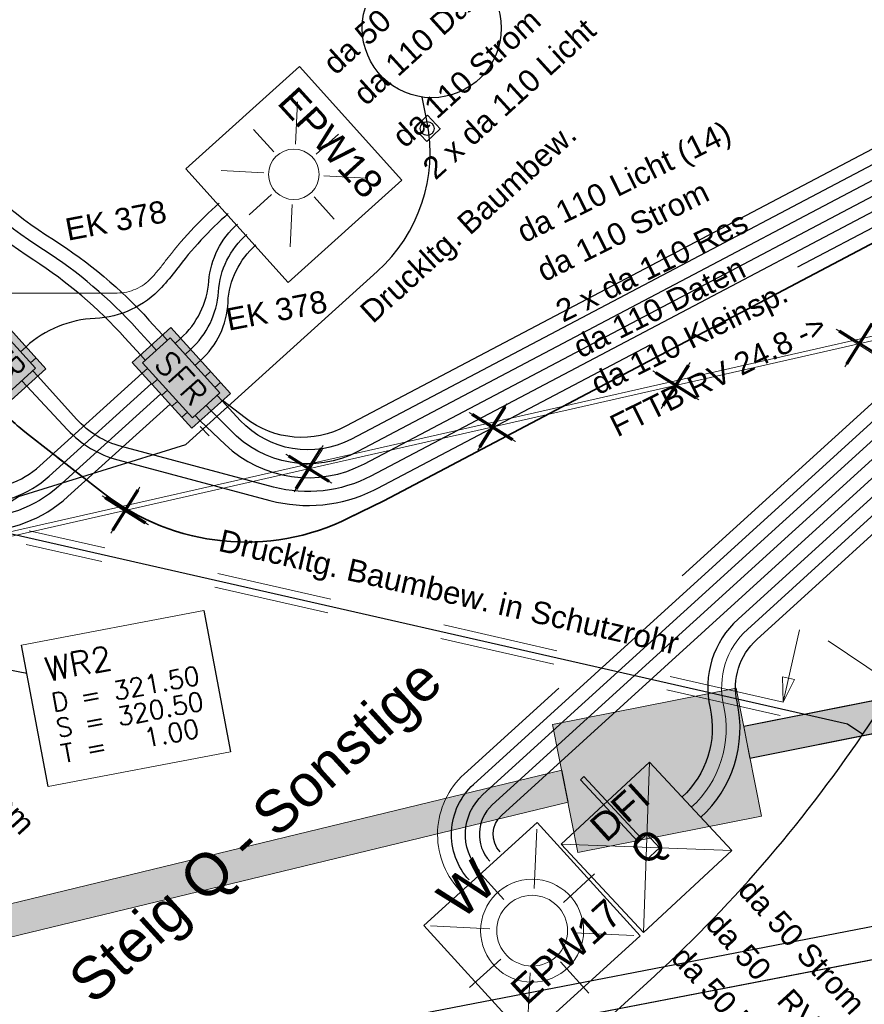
# Model space of a CAD drawing. Header units: metres. Extents: x -502 to 161, y -108 to 174.
# Tile 30 of 256: x -257 to -248, y -48 to -38. Entities that reach past the tile are written whole.
import ezdxf

# ---------------------------------------------------------------- set-up
doc = ezdxf.new("R2010")
doc.units = ezdxf.units.M
doc.header["$LTSCALE"] = 0.1
for name, pattern in [('1', [70, 50, -20]), ('123', [25.001, 12.501, -12.5]), ('2-1', [0.17, 0.06, -0.025, 0.06, -0.025]), ('237', [93, 75, -18])]:
    doc.linetypes.add(name, pattern=pattern)
for name, color, linetype in [('BRI31-005.05-5p02-Koordinierung Lageplan 4. BA ZOB West 2022-06-15', 7, 'Continuous'), ('BRI31-005.06-5f07-Koordinierung Lageplan 4. BA ZOB Fernbusbahnh', 7, 'Continuous'), ('BRI31-005.07-5f08-Koordinierung Lageplan 4. BA Radstation - Seeterrasse 2023-05-31', 7, 'Continuous'), ('BRI32-005.03-5f06-Koordinierung Schemaplan 4 BA ZOB Teilbereich 2 Ost - Bahnhofsallee 2023-01-21', 7, 'Continuous')]:
    doc.layers.add(name, color=color, linetype=linetype)
doc.styles.add('Arial', font='arial.ttf')
doc.styles.add('Txt', font='txt_____.ttf')

# ---------------------------------------------------------------- blocks, each defined once
blk = doc.blocks.new('WP_LP-1020')
at = {"color": 7, "linetype": 'Continuous', "lineweight": 20, "transparency": 33554687}
for p, q in [((-0.8253, 0.8253), (0.8253, 0.8253)), ((-0.8253, -0.8253), (-0.8253, 0.8253)), ((0.8253, -0.8253), (0.8253, 0.8253)), ((-0.8253, -0.8253), (0.8253, -0.8253))]:
    blk.add_line(p, q, dxfattribs=at)
at = {"color": 1, "linetype": 'Continuous', "lineweight": 9, "true_color": 0xff0000, "transparency": 33554687}
for p, q in [((0, 0.649924), (0, 0.324962)), ((-0.554739, 0.55475), (-0.229777, 0.229788)), ((0.229777, 0.229788), (0.554739, 0.55475)), ((-0.324962, 0), (-0.649924, 0)), ((0.324962, 0), (0.649924, 0)), ((-0.229777, -0.229777), (-0.554739, -0.554739)), ((0.229777, -0.229777), (0.554739, -0.554739)), ((0, -0.324962), (0, -0.649924))]:
    blk.add_line(p, q, dxfattribs=at)
at = {"color": 7, "linetype": 'Continuous', "lineweight": 20, "transparency": 33554687}
blk.add_circle((0, 0), 0.272749, dxfattribs=at)
blk = doc.blocks.new('WP_LP_1010')
at = {"color": 1, "linetype": 'Continuous', "lineweight": 9, "true_color": 0xff0000, "transparency": 33554687}
for p, q in [((0, 0.909893), (0, 0.454947)), ((-0.776636, 0.776649), (-0.321689, 0.321703)), ((0.321689, 0.321703), (0.776636, 0.776649)), ((-0.454947, 0), (-0.909893, 0)), ((0.454947, 0), (0.909893, 0)), ((-0.321689, -0.321689), (-0.776636, -0.776636)), ((0.321689, -0.321689), (0.776636, -0.776636)), ((0, -0.454947), (0, -0.909893))]:
    blk.add_line(p, q, dxfattribs=at)
at = {"color": 7, "linetype": 'Continuous', "lineweight": 20, "transparency": 33554687}
for p, q in [((0.8253, 0.8253), (-0.8253, 0.8253)), ((-0.8253, 0.8253), (-0.8253, -0.8253)), ((0.8253, 0.8253), (0.8253, -0.8253)), ((0.8253, -0.8253), (-0.8253, -0.8253))]:
    blk.add_line(p, q, dxfattribs=at)
for radius in [0.555163, 0.38185]:
    blk.add_circle((0, 0), radius, dxfattribs=at)
at = {"color": 1, "true_color": 0xff0000, "transparency": 33554687, "insert": (-0.503602, 1.019889), "char_height": 0.43, "attachment_point": 1, "line_spacing_factor": 0.25, "style": 'Arial'}
blk.add_mtext('W', dxfattribs=at)
blk = doc.blocks.new('DFI-ANZEIGER')
at = {"color": 7, "linetype": 'Continuous', "lineweight": 20, "transparency": 33554687}
for p, q in [((-0.760014, 0.517086), (0.517087, 0.760013)), ((0.517087, 0.760013), (0.760014, -0.517087)), ((-0.517087, -0.760014), (-0.760014, 0.517086)), ((0.760014, -0.517087), (-0.517087, -0.760014))]:
    blk.add_line(p, q, dxfattribs=at)
at = {"color": 250, "linetype": 'Continuous', "lineweight": 9, "true_color": 0x333333, "transparency": 33554687}
for p, q in [((-0.517087, -0.760014), (0.517087, 0.760013)), ((0.760014, -0.517087), (-0.760014, 0.517086))]:
    blk.add_line(p, q, dxfattribs=at)
at = {"color": 251, "linetype": 'Continuous', "lineweight": 9, "true_color": 0x5b5b5b, "transparency": 33554687, "flags": 128}
for points in [[(-0.079552, -0.116926), (-0.116925, 0.079551), (-0.116925, 0.079551), (0.079552, 0.116925), (0.079552, 0.116925), (0.116925, -0.079552), (0.116925, -0.079552), (-0.079552, -0.116926)], [(-0.079552, -0.116926), (-0.116925, 0.079551), (0.079552, 0.116925), (0.116925, -0.079552), (-0.079552, -0.116926)], [(0.166045, -1.006705), (-0.004004, -0.112735), (0.045115, -0.103391), (0.215164, -0.997362), (0.166045, -1.006705)], [(0.000908, -0.1118), (-0.000961, -0.101976), (-0.000961, -0.101976), (0.038334, -0.094502), (0.038334, -0.094502), (0.040203, -0.104326), (0.040203, -0.104326), (0.000908, -0.1118)], [(0.000908, -0.1118), (-0.000961, -0.101976), (0.038334, -0.094502), (0.040203, -0.104326), (0.000908, -0.1118)]]:
    blk.add_lwpolyline(points, dxfattribs=at)
at = {"color": 254, "linetype": 'Continuous', "lineweight": 9, "true_color": 0xd6d6d6, "transparency": 33554687, "flags": 128}
blk.add_lwpolyline([(0.166045, -1.006705), (-0.004004, -0.112735), (-0.004004, -0.112735), (0.045115, -0.103391), (0.045115, -0.103391), (0.215164, -0.997362), (0.215164, -0.997362), (0.166045, -1.006705)], dxfattribs=at)
blk = doc.blocks.new('1016')
at = {"color": 7, "linetype": 'Continuous', "lineweight": 9, "transparency": 33554687}
for p, q in [((0.703072, 0.277444), (1.257444, -0.276928)), ((1.257444, 0.277444), (0.703072, -0.276928))]:
    blk.add_line(p, q, dxfattribs=at)
at = {"color": 2, "linetype": 'Continuous', "lineweight": 20, "true_color": 0xffff00, "transparency": 33554687}
for p, q in [((1.212401, 0.25319), (0.727326, -0.231885)), ((0.727326, 0.232401), (1.212401, -0.252674)), ((0.748114, 0.25319), (1.23319, -0.231885)), ((1.23319, 0.232401), (0.748114, -0.252674))]:
    blk.add_line(p, q, dxfattribs=at)
blk = doc.blocks.new('ALG_00093')
at = {"color": 1, "linetype": 'Continuous', "lineweight": 9, "true_color": 0xff0000, "transparency": 33554687, "flags": 128}
blk.add_lwpolyline([(0, 0), (0.3773, 0.09625), (0.3773, -0.09625), (0, 0)], dxfattribs=at)

msp = doc.modelspace()

# ---------------------------------------------------------------- hatches: boundary and pattern name
at = {"layer": 'BRI31-005.06-5f07-Koordinierung Lageplan 4. BA ZOB Fernbusbahnh', "linetype": 'Continuous', "lineweight": 0, "true_color": 0xff7f7f, "transparency": 33554687}
msp.add_hatch(color=11, dxfattribs=at).paths.add_polyline_path([(-257.779, -40.894), (-258.194, -41.27), (-257.98, -41.507), (-257.55, -41.982), (-257.135, -41.606)])

# ---------------------------------------------------------------- linework, layer by layer
at = {"layer": 'BRI31-005.05-5p02-Koordinierung Lageplan 4. BA ZOB West 2022-06-15', "color": 250, "linetype": 'Continuous', "lineweight": 25, "true_color": 0x333333, "transparency": 33554687}
for p, q in [((-249.612, -45.464), (-208.734, -37.315)), ((-249.545, -45.807), (-208.665, -37.658)), ((-259.661, -49.83), (-208.862, -40.026)), ((-259.595, -50.174), (-208.796, -40.37))]:
    msp.add_line(p, q, dxfattribs=at)
at = {"layer": 'BRI31-005.05-5p02-Koordinierung Lageplan 4. BA ZOB West 2022-06-15', "color": 1, "linetype": 'Continuous', "lineweight": 35, "true_color": 0xff0000, "transparency": 33554687, "flags": 128}
msp.add_lwpolyline([(-266.135, -28.285), (-261.348, -36.11, 0.028211), (-259.411, -38.907, -0.124654), (-258.918, -40.031), (-258.918, -40.031, 0.143394), (-258.306, -41.295), (-258.306, -41.295), (-257.661, -42.007, 0.04347), (-257.343, -42.302), (-256.513, -42.949), (-256.513, -42.949, 0.287939), (-253.868, -43.216), (-253.868, -43.216), (-253.492, -43.03), (-246.059, -39.112), (-246.059, -39.112, -0.348158), (-243.007, -39.683), (-243.007, -39.683, 0.179632), (-241.479, -40.517), (-236.836, -41.191)], format="xyb", dxfattribs=at)
at = {"layer": 'BRI31-005.05-5p02-Koordinierung Lageplan 4. BA ZOB West 2022-06-15', "color": 190, "linetype": 'Continuous', "lineweight": 18, "true_color": 0x7f00ff, "transparency": 33554687, "flags": 128}
for points in [[(-221.557, -35.281), (-222.121, -34.956), (-222.749, -35.366), (-225.356, -35.912), (-237.75, -38.791), (-247.387, -41.063), (-259.266, -43.76), (-259.963, -44.185)], [(-259.963, -44.185), (-259.266, -43.76), (-247.387, -41.063), (-237.75, -38.791), (-225.356, -35.912), (-222.749, -35.366), (-222.121, -34.956), (-221.557, -35.281)]]:
    msp.add_lwpolyline(points, dxfattribs=at)
at = {"layer": 'BRI31-005.05-5p02-Koordinierung Lageplan 4. BA ZOB West 2022-06-15', "color": 255, "linetype": 'Continuous', "lineweight": 13, "transparency": 33554687, "flags": 128}
msp.add_lwpolyline([(-221.582, -35.324), (-222.119, -35.015), (-222.73, -35.413), (-225.345, -35.961), (-237.739, -38.84), (-247.376, -41.112), (-259.247, -43.807), (-259.937, -44.228)], dxfattribs=at)
at = {"layer": 'BRI31-005.06-5f07-Koordinierung Lageplan 4. BA ZOB Fernbusbahnh', "color": 250, "linetype": 'Continuous', "lineweight": 20, "true_color": 0x333333, "transparency": 33554687}
for p, q in [((-249.612, -45.464), (-208.734, -37.315)), ((-249.545, -45.807), (-208.665, -37.658)), ((-289.082, -55.392), (-251.506, -46.281))]:
    msp.add_line(p, q, dxfattribs=at)
at = {"layer": 'BRI31-005.06-5f07-Koordinierung Lageplan 4. BA ZOB Fernbusbahnh', "color": 7, "linetype": 'Continuous', "lineweight": 20, "transparency": 33554687}
for p, q in [((-255.826, -41.301), (-255.879, -41.241)), ((-255.742, -41.333), (-255.683, -41.28)), ((-257.409, -41.423), (-257.35, -41.369)), ((-255.998, -41.349), (-255.944, -41.408)), ((-255.635, -41.452), (-255.576, -41.398)), ((-257.302, -41.541), (-257.242, -41.488)), ((-256.063, -41.516), (-256.117, -41.456)), ((-255.528, -41.571), (-255.468, -41.517)), ((-257.224, -41.687), (-257.278, -41.627)), ((-256.098, -41.655), (-256.039, -41.602)), ((-255.42, -41.689), (-255.361, -41.635)), ((-257.342, -41.794), (-257.396, -41.735)), ((-255.991, -41.774), (-255.932, -41.72)), ((-255.884, -41.893), (-255.824, -41.839)), ((-255.313, -41.808), (-255.254, -41.754)), ((-255.776, -42.011), (-255.717, -41.958)), ((-255.235, -41.953), (-255.289, -41.894)), ((-255.354, -42.061), (-255.408, -42.001)), ((-255.669, -42.13), (-255.61, -42.076)), ((-255.473, -42.168), (-255.526, -42.109))]:
    msp.add_line(p, q, dxfattribs=at)
at = {"layer": 'BRI31-005.06-5f07-Koordinierung Lageplan 4. BA ZOB Fernbusbahnh', "color": 3, "linetype": '1', "lineweight": 30, "true_color": 0x00ff00, "transparency": 33554687}
msp.add_line((-255.376, -42.33), (-255.471, -42.228), dxfattribs=at)
at = {"layer": 'BRI31-005.06-5f07-Koordinierung Lageplan 4. BA ZOB Fernbusbahnh', "color": 1, "linetype": 'Continuous', "lineweight": 13, "true_color": 0xff0000, "transparency": 33554687}
for p, q in [((-249.187, -45.202), (-249.01, -44.422)), ((-248.039, -44.99), (-248.702, -44.541))]:
    msp.add_line(p, q, dxfattribs=at)
at = {"layer": 'BRI31-005.06-5f07-Koordinierung Lageplan 4. BA ZOB Fernbusbahnh', "color": 1, "linetype": 'Continuous', "lineweight": 25, "true_color": 0xff0000, "transparency": 33554687}
msp.add_line((-258.456, -44.678), (-257.342, -44.892), dxfattribs=at)
at = {"layer": 'BRI31-005.06-5f07-Koordinierung Lageplan 4. BA ZOB Fernbusbahnh', "color": 7, "linetype": 'Continuous', "lineweight": 9, "transparency": 33554687}
for p, q in [((-249.545, -45.807), (-249.612, -45.464)), ((-251.506, -46.281), (-251.574, -45.937))]:
    msp.add_line(p, q, dxfattribs=at)
at = {"layer": 'BRI31-005.06-5f07-Koordinierung Lageplan 4. BA ZOB Fernbusbahnh', "color": 7, "linetype": 'Continuous', "lineweight": 30, "transparency": 33554687, "flags": 128}
for points in [[(-255.998, -41.349), (-256.154, -41.177, 0.066232), (-257.16, -40.324), (-257.16, -40.324, -0.076576), (-258.336, -39.286), (-258.336, -39.286), (-258.336, -39.286, -0.036337), (-260.836, -35.797), (-260.836, -35.797), (-265.841, -27.617)], [(-256.117, -41.456), (-256.284, -41.271, 0.064798), (-257.267, -40.434, -0.07514), (-258.451, -39.382, -0.036337), (-260.964, -35.875), (-265.969, -27.695)], [(-241.415, -38.881), (-241.584, -38.696), (-241.584, -38.696, 0.12844), (-242.071, -38.379), (-242.071, -38.379), (-243.864, -37.782), (-243.864, -37.782, 0.204419), (-244.998, -37.875), (-244.998, -37.875), (-253.772, -42.499), (-253.772, -42.499, -0.338611), (-255.15, -42.265), (-255.15, -42.265), (-255.354, -42.061)], [(-255.473, -42.168), (-255.204, -42.423, 0.321877), (-253.702, -42.632), (-244.928, -38.008), (-244.928, -38.008, -0.204419), (-243.912, -37.924), (-243.912, -37.924), (-242.118, -38.522), (-242.118, -38.522, -0.12844), (-241.695, -38.797), (-241.695, -38.797), (-241.526, -38.982)], [(-243.472, -38.384), (-243.472, -38.384, 0.341834), (-244.859, -38.14), (-244.859, -38.14), (-253.632, -42.764, -0.188657), (-254.682, -42.882), (-256.321, -42.445, -0.144437), (-256.804, -42.15), (-257.224, -41.687)], [(-252.572, -47.122, -0.414214), (-252.524, -46.09), (-245.985, -40.139), (-245.985, -40.139, -0.173023), (-245.019, -39.736), (-245.019, -39.736), (-245.019, -39.736, 0.138017), (-244.007, -39.392), (-244.007, -39.392), (-244.007, -39.392, 0.03419), (-243.5, -38.991), (-243.5, -38.991)], [(-243.399, -39.102), (-243.399, -39.102, -0.06942), (-244.513, -39.863), (-244.513, -39.863, 0.069428), (-245.626, -40.624), (-249.673, -44.307, 0.26993), (-249.975, -45.267, -0.26993), (-250.278, -46.227)], [(-255.169, -39.932), (-255.169, -39.932, 0.051167), (-255.728, -40.537), (-255.728, -40.537), (-255.728, -40.537, -0.024797), (-255.889, -40.729), (-255.889, -40.729, -0.198059), (-256.606, -41.063), (-256.606, -41.063, 0.174447), (-257.35, -41.369), (-257.35, -41.369)]]:
    msp.add_lwpolyline(points, format="xyb", dxfattribs=at)
at = {"layer": 'BRI31-005.06-5f07-Koordinierung Lageplan 4. BA ZOB Fernbusbahnh', "color": 3, "linetype": 'Continuous', "lineweight": 30, "true_color": 0x00ff00, "transparency": 33554687, "flags": 128}
for points in [[(-265.713, -27.539), (-260.708, -35.718), (-260.708, -35.718, 0.036337), (-258.22, -39.19), (-258.22, -39.19), (-258.22, -39.19, 0.078025), (-257.055, -40.213), (-257.055, -40.213), (-257.055, -40.213, -0.067678), (-256.024, -41.081), (-256.024, -41.081), (-255.879, -41.241)], [(-241.305, -38.78), (-241.473, -38.595, 0.12844), (-242.023, -38.237), (-243.817, -37.64, 0.204419), (-245.068, -37.742), (-253.842, -42.366, -0.338611), (-255.04, -42.163), (-255.235, -41.953)], [(-252.461, -47.021, -0.414213), (-252.423, -46.201), (-245.884, -40.25, -0.382835), (-244.147, -40.238), (-244.147, -40.238, 0.36117), (-242.87, -40.277), (-242.87, -40.277), (-241.497, -39.207)], [(-250.076, -46.448), (-250.076, -46.448, 0.26993), (-249.683, -45.201), (-249.683, -45.201, -0.26993), (-249.471, -44.529), (-245.425, -40.846), (-245.425, -40.846, -0.331842), (-244.235, -40.73), (-244.235, -40.73), (-244.235, -40.73, 0.310845), (-242.593, -40.632), (-242.593, -40.632), (-241.276, -39.606), (-241.276, -39.606, 0.019034), (-241.196, -39.538), (-241.196, -39.538)], [(-255.683, -41.28), (-255.683, -41.28, 0.191037), (-255.378, -40.66), (-255.378, -40.66, -0.194697), (-255.07, -40.045)]]:
    msp.add_lwpolyline(points, format="xyb", dxfattribs=at)
at = {"layer": 'BRI31-005.06-5f07-Koordinierung Lageplan 4. BA ZOB Fernbusbahnh', "color": 1, "linetype": 'Continuous', "lineweight": 30, "true_color": 0xff0000, "transparency": 33554687, "flags": 128}
msp.add_lwpolyline([(-266.135, -28.285), (-261.348, -36.11, 0.028211), (-259.411, -38.907, -0.124654), (-258.918, -40.031), (-258.918, -40.031, 0.143394), (-258.306, -41.295), (-258.306, -41.295), (-257.661, -42.007, 0.04347), (-257.343, -42.302), (-256.513, -42.949), (-256.513, -42.949, 0.287939), (-253.868, -43.216), (-253.868, -43.216), (-253.492, -43.03), (-246.059, -39.112), (-246.059, -39.112, -0.348158), (-243.007, -39.683), (-243.007, -39.683, 0.179632), (-241.479, -40.517), (-236.836, -41.191)], format="xyb", dxfattribs=at)
at = {"layer": 'BRI31-005.06-5f07-Koordinierung Lageplan 4. BA ZOB Fernbusbahnh', "color": 190, "linetype": 'Continuous', "lineweight": 30, "true_color": 0x7f00ff, "transparency": 33554687, "flags": 128}
for points in [[(-241.305, -38.78), (-241.305, -38.78, -0.043748), (-241.606, -38.384), (-241.606, -38.384, 0.173159), (-241.976, -38.095), (-243.769, -37.497, 0.204419), (-245.138, -37.609), (-253.9, -42.227), (-253.9, -42.227, -0.297059), (-254.988, -42.137), (-254.988, -42.137), (-255.231, -41.948)], [(-241.396, -39.318), (-242.778, -40.396), (-242.778, -40.396, -0.36117), (-244.247, -40.35), (-244.247, -40.35, 0.382834), (-245.783, -40.361), (-252.322, -46.312, 0.414213), (-252.35, -46.92)], [(-252.239, -46.819, -0.414213), (-252.221, -46.423), (-245.682, -40.472, -0.382835), (-244.346, -40.463, 0.36117), (-242.686, -40.514), (-241.304, -39.437)], [(-255.576, -41.398, 0.194854), (-255.275, -40.776), (-255.275, -40.776, -0.198508), (-254.97, -40.157), (-254.97, -40.157)], [(-255.468, -41.517, 0.198619), (-255.172, -40.891), (-255.172, -40.891, -0.20229), (-254.871, -40.27), (-254.871, -40.27)]]:
    msp.add_lwpolyline(points, format="xyb", dxfattribs=at)
at = {"layer": 'BRI31-005.06-5f07-Koordinierung Lageplan 4. BA ZOB Fernbusbahnh', "color": 142, "linetype": 'Continuous', "lineweight": 30, "true_color": 0x0099cc, "transparency": 33554687, "flags": 128}
msp.add_lwpolyline([(-252.906, -50.08), (-251.671, -49.16), (-250.653, -48.233, 0.059398), (-248.327, -45.549), (-243.813, -38.881), (-243.813, -38.881, -0.336218), (-241.163, -37.983), (-241.163, -37.983), (-233.917, -40.398), (-233.808, -40.518)], format="xyb", dxfattribs=at)
at = {"layer": 'BRI31-005.06-5f07-Koordinierung Lageplan 4. BA ZOB Fernbusbahnh', "color": 3, "linetype": '237', "lineweight": 30, "true_color": 0x00ff00, "transparency": 33554687, "flags": 128}
msp.add_lwpolyline([(-257.342, -41.794), (-256.903, -42.264, 0.14042), (-256.359, -42.59), (-254.721, -43.027, 0.182174), (-253.598, -42.915), (-253.562, -42.897), (-244.789, -38.273, -0.341834), (-243.583, -38.485)], format="xyb", dxfattribs=at)
at = {"layer": 'BRI31-005.06-5f07-Koordinierung Lageplan 4. BA ZOB Fernbusbahnh', "color": 142, "linetype": 'Continuous', "lineweight": 30, "true_color": 0x0099cc, "transparency": 33554687, "flags": 128}
msp.add_lwpolyline([(-252.883, -39.017), (-253.028, -39.155), (-253.166, -39.01), (-253.021, -38.872), (-252.88, -39.02)], dxfattribs=at)
at = {"layer": 'BRI31-005.06-5f07-Koordinierung Lageplan 4. BA ZOB Fernbusbahnh', "color": 1, "linetype": '237', "lineweight": 20, "true_color": 0xff0000, "transparency": 33554687, "flags": 128}
for points in [[(-250.177, -46.338, 0.26993), (-249.829, -45.234, -0.26993), (-249.572, -44.418), (-244.657, -39.945, 0.324026), (-244.504, -39.211, 0.324269), (-245.154, -38.837)], [(-245.531, -38.906, -0.746605), (-245.232, -39.398), (-245.232, -39.398, -0.087202), (-245.65, -39.722), (-245.65, -39.722, 0.063051), (-246.086, -40.028), (-246.086, -40.028), (-246.086, -40.028), (-252.625, -45.979), (-252.625, -45.979, 0.414214), (-252.683, -47.223), (-252.683, -47.223)], [(-259.078, -39.987, 0.35867), (-258.095, -40.793), (-256.366, -40.789), (-256.366, -40.789, 0.209137), (-255.999, -40.628), (-255.999, -40.628, 0.024797), (-255.848, -40.447), (-255.848, -40.447, -0.051167), (-255.268, -39.82), (-255.268, -39.82)]]:
    msp.add_lwpolyline(points, format="xyb", dxfattribs=at)
at = {"layer": 'BRI31-005.06-5f07-Koordinierung Lageplan 4. BA ZOB Fernbusbahnh', "color": 7, "linetype": 'Continuous', "lineweight": 18, "transparency": 33554687, "flags": 128}
msp.add_lwpolyline([(-257.399, -44.587), (-255.434, -44.214), (-255.145, -45.741), (-257.11, -46.114), (-257.399, -44.587)], dxfattribs=at)
at = {"layer": 'BRI31-005.06-5f07-Koordinierung Lageplan 4. BA ZOB Fernbusbahnh', "color": 1, "linetype": 'Continuous', "lineweight": 25, "true_color": 0xff0000, "transparency": 33554687, "flags": 128}
msp.add_lwpolyline([(-257.399, -44.587), (-255.434, -44.214), (-255.145, -45.741), (-257.11, -46.114), (-257.399, -44.587)], dxfattribs=at)
at = {"layer": 'BRI31-005.06-5f07-Koordinierung Lageplan 4. BA ZOB Fernbusbahnh', "color": 250, "linetype": 'Continuous', "lineweight": 20, "true_color": 0x333333, "transparency": 33554687, "flags": 128}
msp.add_lwpolyline([(-251.399, -46.825), (-249.421, -46.434), (-249.694, -45.053), (-251.672, -45.443), (-251.399, -46.825)], dxfattribs=at)
at = {"layer": 'BRI31-005.06-5f07-Koordinierung Lageplan 4. BA ZOB Fernbusbahnh', "color": 7, "linetype": 'Continuous', "lineweight": 20, "transparency": 33554687}
for points in [[(-257.779, -40.894, 0), (-258.194, -41.27, 0), (-257.98, -41.507, 0), (-257.55, -41.982, 0), (-257.135, -41.606, 0), (-257.779, -40.894, 0)], [(-257.785, -41.007, 0), (-258.081, -41.276, 0), (-257.544, -41.869, 0), (-257.248, -41.601, 0), (-257.785, -41.007, 0)], [(-255.79, -41.161, 0), (-256.206, -41.537, 0), (-255.562, -42.249, 0), (-255.146, -41.873, 0), (-255.79, -41.161, 0)], [(-255.796, -41.274, 0), (-256.093, -41.542, 0), (-255.556, -42.136, 0), (-255.259, -41.867, 0), (-255.796, -41.274, 0)]]:
    msp.add_polyline3d(points, dxfattribs=at)
at = {"layer": 'BRI31-005.06-5f07-Koordinierung Lageplan 4. BA ZOB Fernbusbahnh', "color": 142, "linetype": 'Continuous', "lineweight": 30, "true_color": 0x0099cc, "transparency": 33554687}
for centre, radius in [((-252.975, -37.932), 0.75), ((-253.024, -39.014), 0.075)]:
    msp.add_circle(centre, radius, dxfattribs=at)
at = {"layer": 'BRI31-005.06-5f07-Koordinierung Lageplan 4. BA ZOB Fernbusbahnh', "color": 2, "linetype": 'Continuous', "true_color": 0xffff00, "transparency": 33554687}
for points in [[(-249.545, -45.807), (-249.612, -45.464), (-208.665, -37.658), (-208.734, -37.315)], [(-251.399, -46.825), (-249.421, -46.434), (-251.672, -45.443), (-249.694, -45.053)]]:
    msp.add_solid(points, dxfattribs=at)
at = {"layer": 'BRI31-005.06-5f07-Koordinierung Lageplan 4. BA ZOB Fernbusbahnh', "color": 11, "linetype": 'Continuous', "true_color": 0xff7f7f, "transparency": 33554687}
msp.add_solid([(-255.79, -41.161), (-256.206, -41.537), (-255.146, -41.873), (-255.562, -42.249)], dxfattribs=at)
at = {"layer": 'BRI31-005.07-5f08-Koordinierung Lageplan 4. BA Radstation - Seeterrasse 2023-05-31', "color": 1, "linetype": '2-1', "lineweight": 30, "true_color": 0xff0000, "transparency": 33554687, "flags": 128}
msp.add_lwpolyline([(-75.725, 29.709), (-74.206, 21.487), (-74.206, 21.487, -0.344875), (-75.748, 18.537), (-75.748, 18.537), (-78.679, 17.21), (-78.679, 17.21, -0.131652), (-80.058, 16.983), (-80.058, 16.983), (-83.275, 17.301), (-83.275, 17.301, -0.147643), (-84.717, 17.897), (-84.717, 17.897), (-84.717, 17.897, 0.224175), (-86.623, 18.371), (-86.623, 18.371), (-87.226, 18.251, 0.068364), (-87.869, 18.028, -0.134388), (-89.265, 17.74), (-89.265, 17.74, -0.008614), (-92.106, 17.972), (-92.106, 17.972), (-92.106, 17.972, -0.043249), (-95.558, 18.618), (-95.558, 18.618, 0.115499), (-96.453, 18.654), (-97.627, 18.43), (-97.627, 18.43, 0.238629), (-99.031, 17.346), (-99.031, 17.346), (-99.225, 16.941), (-99.225, 16.941, -0.381904), (-102.546, 15.552), (-102.546, 15.552), (-102.546, 15.552, 0.130963), (-103.83, 15.646), (-103.83, 15.646), (-104.773, 15.467), (-104.773, 15.467, 0.062943), (-105.37, 15.274), (-105.37, 15.274), (-105.37, 15.274, -0.117288), (-106.593, 15.019), (-106.593, 15.019), (-118.081, 15.343), (-118.081, 15.343, -0.126318), (-120.423, 16.015), (-120.423, 16.015), (-121.934, 16.902, 0.050627), (-123.723, 17.722), (-123.723, 17.722, 0.129681), (-125.631, 17.856), (-125.631, 17.856), (-126.574, 17.678), (-126.574, 17.678, 0.119934), (-127.65, 17.189), (-127.65, 17.189, -0.084808), (-128.391, 16.788), (-128.391, 16.788, 0.089269), (-130.16, 15.812), (-130.16, 15.812), (-130.16, 15.812, -0.124247), (-134.687, 13.707), (-134.687, 13.707), (-138.917, 12.901, -0.061661), (-143.796, 12.584), (-146.15, 12.721), (-146.634, 12.75), (-146.634, 12.75, -0.059039), (-147.237, 12.857), (-147.237, 12.857, 0.067015), (-147.895, 12.963, 0.040307), (-151.15, 12.787, -0.05915), (-151.763, 12.777, 0.072382), (-152.483, 12.746), (-153.426, 12.567), (-153.426, 12.567, 0.081506), (-154.379, 12.219), (-154.379, 12.219, -0.078503), (-155.331, 11.865, 0.005089), (-156.736, 11.566, 0.034847), (-157.917, 11.215), (-157.917, 11.215, -0.026109), (-159.093, 10.842), (-159.093, 10.842, 0.013087), (-162.633, 9.821, -0.062687), (-167.522, 8.923), (-167.522, 8.923, 0.061733), (-172.532, 8.013), (-172.532, 8.013), (-186.507, 3.642), (-186.507, 3.642, -0.025709), (-188.428, 3.148), (-188.428, 3.148, -0.09618), (-189.419, 3.139), (-189.419, 3.139, -0.010312), (-189.524, 3.161), (-189.524, 3.161, 0.103331), (-190.547, 3.18), (-191.49, 3.001), (-193.679, 2.529), (-195.271, -0.991), (-200.252, -1.94, -0.015188), (-202.691, -2.328, 0.015187), (-205.13, -2.716), (-211.999, -4.025, -0.085512), (-213.134, -4.045), (-213.134, -4.045, 0.085516), (-214.269, -4.065), (-214.269, -4.065), (-217.108, -4.606), (-217.108, -4.606, -0.044757), (-218.107, -4.705), (-218.107, -4.705), (-218.107, -4.705, 0.044534), (-219.106, -4.803), (-219.106, -4.803), (-220.049, -4.982, 0.045192), (-221.015, -5.258, -0.044969), (-221.98, -5.533), (-229.374, -6.942, 0.0409), (-229.768, -7.051), (-229.768, -7.051, 0.046197), (-230.184, -7.249), (-230.184, -7.249), (-230.184, -7.249, -0.087262), (-230.994, -7.556), (-230.994, -7.556), (-236.482, -8.602, 0.028787), (-237.364, -8.823, -0.050637), (-238.251, -9.005, 0.146392), (-254.518, -15.724), (-259.477, -19.754), (-259.477, -19.754, -0.025186), (-263.942, -23.023), (-263.942, -23.023, 0.107373), (-265.018, -24.121), (-265.018, -24.121, -0.031495), (-265.935, -25.394), (-265.935, -25.394), (-265.935, -25.394, 0.319337), (-266.135, -28.285), (-266.135, -28.285), (-261.348, -36.11, 0.028211), (-259.411, -38.907, -0.124654), (-258.918, -40.031), (-258.918, -40.031, 0.143394), (-258.306, -41.295), (-258.306, -41.295), (-257.661, -42.007, 0.04347), (-257.343, -42.302), (-256.513, -42.949), (-256.513, -42.949, 0.287939), (-253.868, -43.216), (-253.868, -43.216), (-253.492, -43.03), (-246.059, -39.112), (-246.059, -39.112, -0.348158), (-243.007, -39.683), (-243.007, -39.683, 0.179632), (-241.479, -40.517), (-236.836, -41.191), (-236.836, -41.191, -0.100747), (-235.544, -41.655), (-235.544, -41.655, -0.022227), (-235.353, -41.769), (-235.353, -41.769, -0.062068), (-234.884, -42.172), (-234.884, -42.172), (-234.366, -42.74), (-234.366, -42.74, 0.107257), (-233.633, -43.262), (-233.633, -43.262, -0.058325), (-232.839, -43.718), (-232.839, -43.718, 0.577348), (-240.543, -47.042), (-240.543, -47.042, 0.577348), (-233.813, -52.051, 0.577348), (-232.839, -43.719, 0.306983), (-230.877, -43.802), (-222.436, -38.587, -0.271246), (-221.577, -38.566), (-220.659, -39.075, -0.254278), (-220.538, -39.264, 0.168188), (-220.444, -39.486), (-219.707, -40.3), (-219.707, -40.3, 0.133374), (-219.404, -40.495), (-219.404, -40.495), (-219.404, -40.495, -0.05315), (-219.063, -40.643), (-219.063, -40.643), (-212.083, -44.615, -0.173983), (-211.496, -45.299), (-211.496, -45.299, 0.093569), (-210.919, -46.237), (-210.919, -46.237)], format="xyb", dxfattribs=at)
msp.add_lwpolyline([(-75.725, 29.709), (-74.206, 21.487), (-74.206, 21.487, -0.344875), (-75.748, 18.537), (-75.748, 18.537), (-78.679, 17.21), (-78.679, 17.21, -0.131652), (-80.058, 16.983), (-80.058, 16.983), (-83.275, 17.301), (-83.275, 17.301, -0.147643), (-84.717, 17.897), (-84.717, 17.897), (-84.717, 17.897, 0.224175), (-86.623, 18.371), (-86.623, 18.371), (-87.226, 18.251, 0.068364), (-87.869, 18.028, -0.134388), (-89.265, 17.74), (-89.265, 17.74, -0.008614), (-92.106, 17.972), (-92.106, 17.972), (-92.106, 17.972, -0.043249), (-95.558, 18.618), (-95.558, 18.618, 0.115499), (-96.453, 18.654), (-97.627, 18.43), (-97.627, 18.43, 0.238629), (-99.031, 17.346), (-99.031, 17.346), (-99.225, 16.941), (-99.225, 16.941, -0.381904), (-102.546, 15.552), (-102.546, 15.552), (-102.546, 15.552, 0.130963), (-103.83, 15.646), (-103.83, 15.646), (-104.773, 15.467), (-104.773, 15.467, 0.062943), (-105.37, 15.274), (-105.37, 15.274), (-105.37, 15.274, -0.117288), (-106.593, 15.019), (-106.593, 15.019), (-118.081, 15.343), (-118.081, 15.343, -0.126318), (-120.423, 16.015), (-120.423, 16.015), (-121.934, 16.902, 0.050627), (-123.723, 17.722), (-123.723, 17.722, 0.129681), (-125.631, 17.856), (-125.631, 17.856), (-126.574, 17.678), (-126.574, 17.678, 0.119934), (-127.65, 17.189), (-127.65, 17.189, -0.084808), (-128.391, 16.788), (-128.391, 16.788, 0.089269), (-130.16, 15.812), (-130.16, 15.812), (-130.16, 15.812, -0.124247), (-134.687, 13.707), (-134.687, 13.707), (-138.917, 12.901, -0.061661), (-143.796, 12.584), (-146.15, 12.721), (-146.634, 12.75), (-146.634, 12.75, -0.059039), (-147.237, 12.857), (-147.237, 12.857, 0.067015), (-147.895, 12.963, 0.040307), (-151.15, 12.787, -0.05915), (-151.763, 12.777, 0.072382), (-152.483, 12.746), (-153.426, 12.567), (-153.426, 12.567, 0.081506), (-154.379, 12.219), (-154.379, 12.219, -0.078503), (-155.331, 11.865, 0.005089), (-156.736, 11.566, 0.034847), (-157.917, 11.215), (-157.917, 11.215, -0.026109), (-159.093, 10.842), (-159.093, 10.842, 0.013087), (-162.633, 9.821, -0.062687), (-167.522, 8.923), (-167.522, 8.923, 0.061733), (-172.532, 8.013), (-172.532, 8.013), (-186.507, 3.642), (-186.507, 3.642, -0.025709), (-188.428, 3.148), (-188.428, 3.148, -0.09618), (-189.419, 3.139), (-189.419, 3.139, -0.010312), (-189.524, 3.161), (-189.524, 3.161, 0.103331), (-190.547, 3.18), (-191.49, 3.001), (-193.679, 2.529), (-195.271, -0.991), (-200.252, -1.94, -0.015188), (-202.691, -2.328, 0.015187), (-205.13, -2.716), (-211.999, -4.025, -0.085512), (-213.134, -4.045), (-213.134, -4.045, 0.085516), (-214.269, -4.065), (-214.269, -4.065), (-217.108, -4.606), (-217.108, -4.606, -0.044757), (-218.107, -4.705), (-218.107, -4.705), (-218.107, -4.705, 0.044534), (-219.106, -4.803), (-219.106, -4.803), (-220.049, -4.982, 0.045192), (-221.015, -5.258, -0.044969), (-221.98, -5.533), (-229.374, -6.942, 0.0409), (-229.768, -7.051), (-229.768, -7.051, 0.046197), (-230.184, -7.249), (-230.184, -7.249), (-230.184, -7.249, -0.087262), (-230.994, -7.556), (-230.994, -7.556), (-236.482, -8.602, 0.028787), (-237.364, -8.823, -0.050637), (-238.251, -9.005, 0.146392), (-254.518, -15.724), (-259.477, -19.754), (-259.477, -19.754, -0.025186), (-263.942, -23.023), (-263.942, -23.023, 0.107373), (-265.018, -24.121), (-265.018, -24.121, -0.031495), (-265.935, -25.394), (-265.935, -25.394), (-265.935, -25.394, 0.319337), (-266.135, -28.285), (-266.135, -28.285), (-261.348, -36.11, 0.028211), (-259.411, -38.907, -0.124654), (-258.918, -40.031), (-258.918, -40.031, 0.143394), (-258.306, -41.295), (-258.306, -41.295), (-257.661, -42.007, 0.04347), (-257.343, -42.302), (-256.513, -42.949), (-256.513, -42.949, 0.287939), (-253.868, -43.216), (-253.868, -43.216), (-253.492, -43.03), (-246.059, -39.112), (-246.059, -39.112, -0.348158), (-243.007, -39.683), (-243.007, -39.683, 0.179632), (-241.479, -40.517), (-236.836, -41.191), (-236.836, -41.191, -0.100747), (-235.544, -41.655), (-235.544, -41.655, -0.022227), (-235.353, -41.769), (-235.353, -41.769, -0.062068), (-234.884, -42.172), (-234.884, -42.172), (-234.366, -42.74), (-234.366, -42.74, 0.107257), (-233.633, -43.262), (-233.633, -43.262, -0.058325), (-232.839, -43.718), (-232.839, -43.718, 0.577348), (-240.543, -47.042), (-240.543, -47.042, 0.577348), (-233.813, -52.051, 0.577348), (-232.839, -43.719, 0.306983), (-230.877, -43.802), (-222.436, -38.587, -0.271246), (-221.577, -38.566), (-220.659, -39.075, -0.254278), (-220.538, -39.264, 0.168188), (-220.444, -39.486), (-219.707, -40.3), (-219.707, -40.3, 0.133374), (-219.404, -40.495), (-219.404, -40.495), (-219.404, -40.495, -0.05315), (-219.063, -40.643), (-219.063, -40.643), (-212.083, -44.615, -0.173983), (-211.496, -45.299), (-211.496, -45.299, 0.093569), (-210.919, -46.237), (-210.919, -46.237)], format="xyb", dxfattribs=at)
at = {"layer": 'BRI32-005.03-5f06-Koordinierung Schemaplan 4 BA ZOB Teilbereich 2 Ost - Bahnhofsallee 2023-01-21', "color": 1, "linetype": 'Continuous', "lineweight": 30, "true_color": 0xff0000, "transparency": 33554687, "flags": 128}
msp.add_lwpolyline([(-266.135, -28.285), (-261.348, -36.11, 0.028211), (-259.411, -38.907, -0.124654), (-258.918, -40.031), (-258.918, -40.031, 0.143394), (-258.306, -41.295), (-258.306, -41.295), (-257.661, -42.007, 0.04347), (-257.343, -42.302), (-256.513, -42.949), (-256.513, -42.949, 0.287939), (-253.868, -43.216), (-253.868, -43.216), (-253.492, -43.03), (-246.059, -39.112), (-246.059, -39.112, -0.348158), (-243.007, -39.683), (-243.007, -39.683, 0.179632), (-241.479, -40.517), (-236.836, -41.191)], format="xyb", dxfattribs=at)

# ---------------------------------------------------------------- block references
at = {"layer": 'BRI31-005.06-5f07-Koordinierung Lageplan 4. BA ZOB Fernbusbahnh', "color": 7, "transparency": 33554687}
for name, p, rotation in [('WP_LP-1020', (-254.462, -39.509), 312.0029983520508), ('DFI-ANZEIGER', (-250.66, -46.77), 212.1387451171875), ('WP_LP_1010', (-251.893, -47.669), 42.25501098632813)]:
    msp.add_blockref(name, p, dxfattribs=dict(at, rotation=rotation))
for name, p, xscale, yscale, zscale, rotation in [('1016', (-247.648, -41.174), 0.75, 0.75, 0.75, 192.7915466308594), ('1016', (-249.627, -41.623), 0.75, 0.75, 0.75, 192.7915466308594), ('1016', (-251.605, -42.072), 0.75, 0.75, 0.75, 192.7915466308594), ('1016', (-253.584, -42.521), 0.75, 0.75, 0.75, 192.7915466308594), ('1016', (-255.562, -42.97), 0.75, 0.75, 0.75, 192.7915466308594), ('ALG_00093', (-249.187, -45.202), 0.699999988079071, 0.699999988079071, 0.699999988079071, 77.19426040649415)]:
    msp.add_blockref(name, p, dxfattribs=dict(at, xscale=xscale, yscale=yscale, zscale=zscale, rotation=rotation))

# ---------------------------------------------------------------- texts
at = {"layer": 'BRI31-005.06-5f07-Koordinierung Lageplan 4. BA ZOB Fernbusbahnh', "color": 7, "transparency": 33554687, "attachment_point": 1, "line_spacing_factor": 0.25}
for s, insert, char_height, rotation, style in [('da 110 Daten', (-253.846, -38.601), 0.24, 42.3187, 'Arial'), ('da 110 Strom', (-253.427, -39.058), 0.24, 42.3187, 'Arial'), ('da 110 Strom', (-251.87, -40.459), 0.24, 26.3543, 'Arial'), ('2 x da 110 Res', (-251.667, -40.895), 0.24, 26.3543, 'Arial'), ('da 110 Daten', (-251.477, -41.282), 0.24, 26.3543, 'Arial'), ('da 110 Kleinsp.', (-251.288, -41.679), 0.24, 26.3543, 'Arial'), ('DFR', (-257.761, -41.131), 0.25, 312.1452, 'Txt'), ('SFR', (-255.796, -41.391), 0.25, 312.1452, 'Txt'), ('DFI', (-251.298, -46.506), 0.3, 42.3187, 'Arial'), ('Q', (-250.864, -46.76), 0.3, 42.3187, 'Arial'), ('da 50 Strom', (-249.509, -47.083), 0.24, 312.3187, 'Arial'), ('da 50 Daten', (-250.23, -47.809), 0.24, 312.3187, 'Arial')]:
    msp.add_mtext(s, dxfattribs=dict(at, insert=insert, char_height=char_height, rotation=rotation, style=style))
at = {"layer": 'BRI31-005.06-5f07-Koordinierung Lageplan 4. BA ZOB Fernbusbahnh', "color": 1, "true_color": 0xff0000, "transparency": 33554687, "attachment_point": 1, "line_spacing_factor": 0.25}
for s, insert, char_height, rotation, style in [('da 50', (-254.173, -38.27), 0.24, 42.3187, 'Arial'), ('EK 378', (-256.944, -39.99), 0.24, 10.737, 'Arial'), ('EK 378', (-255.212, -40.961), 0.24, 10.737, 'Arial'), ('FTTB RV 24.8 ->', (-251.081, -42.133), 0.24, 26.3543, 'Arial'), ('WR2', (-257.166, -44.727), 0.26, 10.737, 'Txt'), ('D = 321.50', (-257.092, -45.114), 0.2, 10.737, 'Txt'), ('S = 320.50', (-257.04, -45.39), 0.2, 10.737, 'Txt'), ('T =   1.00', (-256.988, -45.665), 0.2, 10.737, 'Txt'), ('da 50', (-249.859, -47.447), 0.24, 312.3187, 'Arial'), ('RV 24.8.03', (-249.091, -48.272), 0.24, 312.3187, 'Arial')]:
    msp.add_mtext(s, dxfattribs=dict(at, insert=insert, char_height=char_height, rotation=rotation, style=style))
at = {"layer": 'BRI31-005.06-5f07-Koordinierung Lageplan 4. BA ZOB Fernbusbahnh', "color": 190, "true_color": 0x7f00ff, "transparency": 33554687, "attachment_point": 1, "line_spacing_factor": 0.25, "style": 'Arial'}
for s, insert, char_height, rotation in [('2 x da 110 Licht', (-253.097, -39.401), 0.24, 42.3187), ('EPW18', (-254.431, -38.54), 0.3, 312.3187), ('da 110 Licht (14)', (-252.085, -40.039), 0.24, 26.3543), ('EPW17', (-252.153, -48.262), 0.3, 42.3187)]:
    msp.add_mtext(s, dxfattribs=dict(at, insert=insert, char_height=char_height, rotation=rotation))
at = {"layer": 'BRI31-005.06-5f07-Koordinierung Lageplan 4. BA ZOB Fernbusbahnh', "color": 5, "true_color": 0x0000ff, "transparency": 33554687, "insert": (-253.772, -40.95), "char_height": 0.24, "attachment_point": 1, "rotation": 42.3023, "line_spacing_factor": 0.25, "style": 'Arial'}
msp.add_mtext('Druckltg. Baumbew.', dxfattribs=at)

# ---------------------------------------------------------------- next in the draw order: wipeouts: each hides what was drawn before it
at = {"color": 255, "linetype": 'Continuous', "lineweight": 5, "transparency": 33554687}
msp.add_wipeout([(-257.399, -44.587), (-255.434, -44.214), (-255.145, -45.741), (-257.11, -46.114)], dxfattribs=at).dxf.layer = 'BRI31-005.06-5f07-Koordinierung Lageplan 4. BA ZOB Fernbusbahnh'

# ---------------------------------------------------------------- next in the draw order: linework, layer by layer
at = {"layer": 'BRI31-005.06-5f07-Koordinierung Lageplan 4. BA ZOB Fernbusbahnh', "color": 250, "linetype": 'Continuous', "lineweight": 20, "true_color": 0x333333, "transparency": 33554687}
for p, q in [((-259.661, -49.83), (-208.862, -40.026)), ((-259.595, -50.174), (-208.796, -40.37)), ((-289.15, -55.049), (-251.574, -45.937))]:
    msp.add_line(p, q, dxfattribs=at)
at = {"layer": 'BRI31-005.06-5f07-Koordinierung Lageplan 4. BA ZOB Fernbusbahnh', "color": 1, "linetype": '123', "lineweight": 20, "true_color": 0xff0000, "transparency": 33554687}
for p, q in [((-249.187, -45.202), (-257.317, -43.354)), ((-249.22, -45.349), (-257.35, -43.501))]:
    msp.add_line(p, q, dxfattribs=at)
at = {"layer": 'BRI31-005.06-5f07-Koordinierung Lageplan 4. BA ZOB Fernbusbahnh', "color": 1, "linetype": 'Continuous', "lineweight": 20, "true_color": 0xff0000, "transparency": 33554687}
msp.add_line((-258.456, -44.678), (-257.342, -44.892), dxfattribs=at)
at = {"layer": 'BRI31-005.06-5f07-Koordinierung Lageplan 4. BA ZOB Fernbusbahnh', "color": 190, "linetype": 'Continuous', "lineweight": 13, "true_color": 0x7f00ff, "transparency": 33554687, "flags": 128}
for points in [[(-221.557, -35.281), (-222.121, -34.956), (-222.749, -35.366), (-225.356, -35.912), (-237.75, -38.791), (-247.387, -41.063), (-259.266, -43.76), (-259.963, -44.185)], [(-259.963, -44.185), (-259.266, -43.76), (-247.387, -41.063), (-237.75, -38.791), (-225.356, -35.912), (-222.749, -35.366), (-222.121, -34.956), (-221.557, -35.281)]]:
    msp.add_lwpolyline(points, dxfattribs=at)
at = {"layer": 'BRI31-005.06-5f07-Koordinierung Lageplan 4. BA ZOB Fernbusbahnh', "color": 255, "linetype": 'Continuous', "lineweight": 9, "transparency": 33554687, "flags": 128}
msp.add_lwpolyline([(-221.582, -35.324), (-222.119, -35.015), (-222.73, -35.413), (-225.345, -35.961), (-237.739, -38.84), (-247.376, -41.112), (-259.247, -43.807), (-259.937, -44.228)], dxfattribs=at)
at = {"layer": 'BRI31-005.06-5f07-Koordinierung Lageplan 4. BA ZOB Fernbusbahnh', "color": 142, "linetype": 'Continuous', "lineweight": 30, "true_color": 0x0099cc, "transparency": 33554687, "flags": 128}
msp.add_lwpolyline([(-262.074, -48.399), (-258.038, -44.726), (-257.822, -43.751), (-257.728, -43.338), (-257.684, -43.143), (-257.43, -42.983), (-255.626, -42.425), (-253.562, -40.557, 0.262894), (-253.026, -38.945), (-253.078, -38.675)], format="xyb", dxfattribs=at)
at = {"layer": 'BRI31-005.06-5f07-Koordinierung Lageplan 4. BA ZOB Fernbusbahnh', "color": 190, "linetype": 'Continuous', "lineweight": 30, "true_color": 0x7f00ff, "transparency": 33554687, "flags": 128}
msp.add_lwpolyline([(-272.638, -55.025, 0.187096), (-270.976, -51.692), (-270.976, -51.692, -0.187096), (-269.315, -48.36), (-269.315, -48.36), (-265.897, -45.25, -0.024636), (-265.277, -44.739, -0.107436), (-264.628, -44.537), (-262.601, -44.36), (-262.601, -44.36, 0.150798), (-261.891, -44.07), (-261.891, -44.07), (-260.784, -43.068), (-260.784, -43.068, -0.197968), (-260.066, -42.811), (-260.066, -42.811), (-257.918, -42.91, 0.197968), (-257.2, -42.653), (-256.098, -41.655)], format="xyb", dxfattribs=at)
at = {"layer": 'BRI31-005.06-5f07-Koordinierung Lageplan 4. BA ZOB Fernbusbahnh', "color": 3, "linetype": 'Continuous', "lineweight": 30, "true_color": 0x00ff00, "transparency": 33554687, "flags": 128}
for points in [[(-272.537, -55.136), (-272.537, -55.136, 0.187096), (-270.827, -51.706), (-270.827, -51.706, -0.187096), (-269.214, -48.471), (-265.796, -45.36, -0.024338), (-265.195, -44.865), (-265.195, -44.865, -0.105841), (-264.615, -44.687), (-264.615, -44.687), (-262.588, -44.509), (-262.588, -44.509, 0.15147), (-261.793, -44.184), (-261.793, -44.184), (-260.729, -43.221), (-260.729, -43.221, -0.197968), (-260.012, -42.964), (-260.012, -42.964), (-257.924, -43.06, 0.197968), (-257.1, -42.764), (-255.998, -41.767)], [(-255.897, -41.878), (-256.999, -42.875), (-256.999, -42.875, -0.197967), (-257.931, -43.21), (-257.931, -43.21), (-259.531, -43.136), (-259.531, -43.136, 0.197968), (-260.249, -43.393), (-260.249, -43.393), (-261.498, -44.524), (-261.498, -44.524, -0.152983), (-262.548, -44.957), (-262.548, -44.957), (-264.576, -45.135), (-264.576, -45.135, 0.16416), (-265.162, -45.392), (-265.162, -45.392), (-266.62, -46.719, 0.414209), (-266.687, -48.132), (-265.894, -49.002)], [(-260.147, -45.726), (-260.012, -45.874, 0.535185), (-259.683, -45.824), (-258.835, -44.012, 0.004138), (-258.8, -43.937, -0.293683), (-257.885, -43.361, 0.188453), (-256.898, -42.986), (-255.796, -41.989)]]:
    msp.add_lwpolyline(points, format="xyb", dxfattribs=at)
at = {"layer": 'BRI31-005.06-5f07-Koordinierung Lageplan 4. BA ZOB Fernbusbahnh', "color": 142, "linetype": 'Continuous', "lineweight": 30, "true_color": 0x0099cc, "transparency": 33554687, "flags": 128}
msp.add_lwpolyline([(-257.728, -43.338), (-248.493, -45.437), (-248.327, -45.549)], dxfattribs=at)
at = {"layer": 'BRI31-005.06-5f07-Koordinierung Lageplan 4. BA ZOB Fernbusbahnh', "color": 7, "linetype": 'Continuous', "lineweight": 13, "transparency": 33554687, "flags": 128}
msp.add_lwpolyline([(-257.399, -44.587), (-255.434, -44.214), (-255.145, -45.741), (-257.11, -46.114), (-257.399, -44.587)], dxfattribs=at)
at = {"layer": 'BRI31-005.06-5f07-Koordinierung Lageplan 4. BA ZOB Fernbusbahnh', "color": 1, "linetype": 'Continuous', "lineweight": 20, "true_color": 0xff0000, "transparency": 33554687, "flags": 128}
msp.add_lwpolyline([(-257.399, -44.587), (-255.434, -44.214), (-255.145, -45.741), (-257.11, -46.114), (-257.399, -44.587)], dxfattribs=at)
at = {"layer": 'BRI31-005.06-5f07-Koordinierung Lageplan 4. BA ZOB Fernbusbahnh', "color": 2, "linetype": 'Continuous', "true_color": 0xffff00, "transparency": 33554687}
msp.add_solid([(-289.15, -55.049), (-289.082, -55.392), (-251.574, -45.937), (-251.506, -46.281)], dxfattribs=at)

# ---------------------------------------------------------------- next in the draw order: texts
at = {"layer": 'BRI31-005.06-5f07-Koordinierung Lageplan 4. BA ZOB Fernbusbahnh', "color": 5, "true_color": 0x0000ff, "transparency": 33554687, "insert": (-255.235, -43.335), "char_height": 0.24, "attachment_point": 1, "rotation": 347.1943, "line_spacing_factor": 0.25, "style": 'Arial'}
msp.add_mtext('Druckltg. Baumbew. in Schutzrohr', dxfattribs=at)
at = {"layer": 'BRI31-005.06-5f07-Koordinierung Lageplan 4. BA ZOB Fernbusbahnh', "color": 1, "true_color": 0xff0000, "transparency": 33554687, "attachment_point": 1, "rotation": 10.737, "line_spacing_factor": 0.25, "style": 'Txt'}
for s, insert, char_height in [('WR2', (-257.166, -44.727), 0.26), ('D = 321.50', (-257.092, -45.114), 0.2), ('S = 320.50', (-257.04, -45.39), 0.2), ('T =   1.00', (-256.988, -45.665), 0.2)]:
    msp.add_mtext(s, dxfattribs=dict(at, insert=insert, char_height=char_height))
at = {"layer": 'BRI31-005.06-5f07-Koordinierung Lageplan 4. BA ZOB Fernbusbahnh', "color": 250, "true_color": 0x333333, "transparency": 33554687, "insert": (-256.931, -48.145), "char_height": 0.45269, "attachment_point": 1, "rotation": 42.3071, "line_spacing_factor": 0.25, "style": 'Arial'}
msp.add_mtext('Steig Q - Sonstige', dxfattribs=at)
at = {"layer": 'BRI31-005.06-5f07-Koordinierung Lageplan 4. BA ZOB Fernbusbahnh', "color": 7, "transparency": 33554687, "insert": (-258.459, -45.141), "char_height": 0.24, "attachment_point": 1, "rotation": 312.3187, "line_spacing_factor": 0.25, "style": 'Arial'}
msp.add_mtext('da 50 Strom', dxfattribs=at)

doc.saveas('drawing.dxf')
